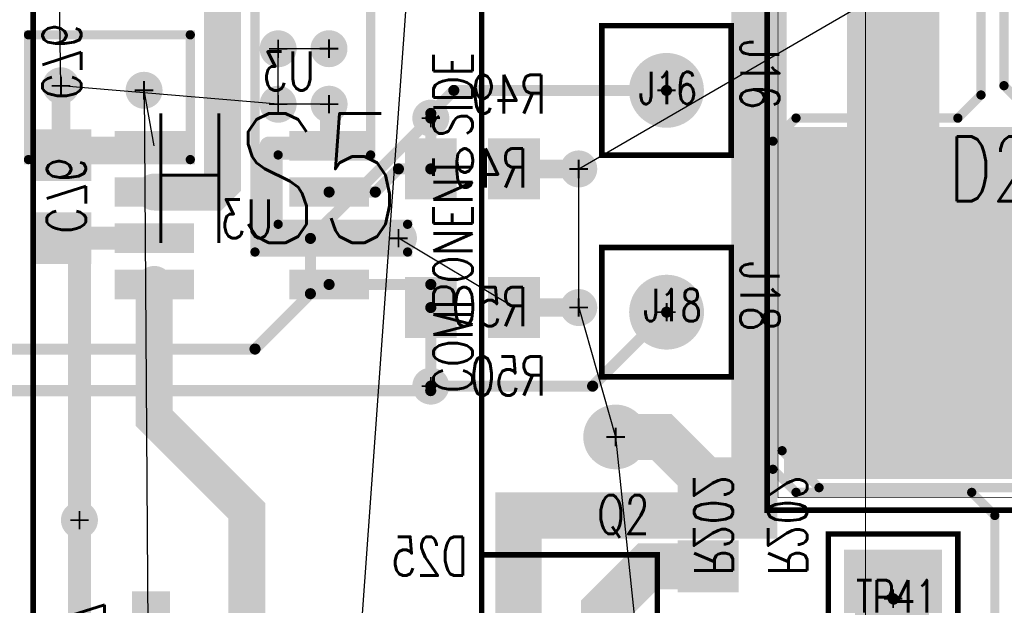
# Model space of a CAD drawing. Extents: x -7.2 to 18.3, y -5.6 to 10.9.
# Tile 77 of 112: x 6.1 to 7.2, y 3.8 to 4.4. Entities that reach past the tile are written whole.
import ezdxf

# ---------------------------------------------------------------- set-up
doc = ezdxf.new("R2010")
doc.units = 0
for name, pattern in [('SIG_107', [2, 1, 1]), ('SIG_108', [2, 1, 1]), ('SIG_14', [2, 1, 1]), ('SIG_16', [2, 1, 1]), ('SIG_19', [2, 1, 1]), ('SIG_198', [2, 1, 1]), ('SIG_20', [2, 1, 1]), ('SIG_200', [2, 1, 1]), ('SIG_21', [2, 1, 1]), ('SIG_7', [2, 1, 1])]:
    doc.linetypes.add(name, pattern=pattern)
for name, color, linetype in [('2D_LINE_02', 112, 'CONTINUOUS'), ('COPPER_01', 1, 'CONTINUOUS'), ('COPPER_04', 5, 'CONTINUOUS'), ('DRIL_NPLTE_THRU_01', 16, 'CONTINUOUS'), ('DRIL_NPLTE_THRU_03', 146, 'CONTINUOUS'), ('DRIL_NPLTE_THRU_04', 176, 'CONTINUOUS'), ('DRIL_PLTE_THRU_01', 16, 'CONTINUOUS'), ('DRIL_PLTE_THRU_03', 146, 'CONTINUOUS'), ('DRIL_PLTE_THRU_04', 176, 'CONTINUOUS'), ('DRIL_SYMBOL', 254, 'CONTINUOUS'), ('LINK_00', 2, 'CONTINUOUS'), ('PADS_BOT', 5, 'CONTINUOUS'), ('PADS_INNER', 1, 'CONTINUOUS'), ('PADS_TOP', 1, 'CONTINUOUS'), ('PADS_XR_131', 3, 'CONTINUOUS'), ('PADS_XR_132', 6, 'CONTINUOUS'), ('PADS_XR_133', 254, 'CONTINUOUS'), ('PART_NAME_123', 255, 'CONTINUOUS'), ('PART_NAME_124', 6, 'CONTINUOUS'), ('PART_NAME_129', 2, 'CONTINUOUS'), ('PART_NAME_130', 106, 'CONTINUOUS'), ('PART_TOP_2DLINE_123', 255, 'CONTINUOUS'), ('PART_TOP_2DLINE_129', 2, 'CONTINUOUS'), ('PART_TOP_TEXT_123', 255, 'CONTINUOUS'), ('TRACE_01', 1, 'CONTINUOUS'), ('TRACE_03', 130, 'CONTINUOUS'), ('TRACE_04', 5, 'CONTINUOUS'), ('VIAPTS', 56, 'CONTINUOUS')]:
    doc.layers.add(name, color=color, linetype=linetype)
doc.styles.add('W0$001', font='simplex', dxfattribs={"width": 0.75})
doc.styles.add('W0$005', font='simplex', dxfattribs={"width": 0.75})
doc.styles.add('W0$006', font='simplex', dxfattribs={"width": 0.75})
doc.styles.add('W0$008', font='simplex', dxfattribs={"width": 0.75})

# ---------------------------------------------------------------- blocks, each defined once
blk = doc.blocks.new('SMOOTH_0$05')
at = {"const_width": 0.025}
blk.add_lwpolyline([(-0.0125, 0, 1), (0.0125, 0, 1)], format="xyb", close=True, dxfattribs=at)
blk = doc.blocks.new('DRAWING_290')
at = {"layer": '2D_LINE_02', "const_width": 0.05}
blk.add_lwpolyline([(4.49, -4.99), (1.44, -4.99), (1.44, -4.595), (1.515, -4.595), (1.515, -4.25), (2.545, -4.25), (2.545, -3.925), (2.8, -3.925), (2.8, -3.325), (2.34, -3.325), (2.34, -2.915), (-0.125, -2.915), (-0.125, 0)], dxfattribs=at)
at = {"layer": '2D_LINE_02'}
for p in [(2.545, -3.925), (2.8, -3.925)]:
    blk.add_blockref('SMOOTH_0$05', p, dxfattribs=at)
blk = doc.blocks.new('SMOOTH_0$01')
at = {"const_width": 0.005}
blk.add_lwpolyline([(-0.0025, 0, 1), (0.0025, 0, 1)], format="xyb", close=True, dxfattribs=at)
blk = doc.blocks.new('COPPER_289')
at = {"layer": 'COPPER_01', "const_width": 0.01}
blk.add_lwpolyline([(0.81, -2.66), (0.81, -2.22), (0.785, -2.195), (0.595, -2.195), (0.57, -2.17), (0.57, -1.815), (0.595, -1.79), (0.77, -1.79), (0.795, -1.765), (0.795, -1.04), (0.615, -0.86), (0.025, -0.86), (0, -0.835), (0, -0.025)], dxfattribs=at)
at = {"layer": 'COPPER_01'}
for p in [(0.795, -1.765), (0.595, -1.79), (0.77, -1.79), (0.57, -1.815), (0.57, -2.17), (0.595, -2.195), (0.785, -2.195), (0.81, -2.22)]:
    blk.add_blockref('SMOOTH_0$01', p, dxfattribs=at)
blk = doc.blocks.new('COPPER_301')
at = {"layer": 'COPPER_04', "const_width": 0.01}
blk.add_lwpolyline([(0, 0), (-0.14, 0), (-0.14, 0.075), (-0.04, 0.075), (-0.04, 0.245), (-0.165, 0.245), (-0.165, -0.03), (0, -0.03)], close=True, dxfattribs=at)
at = {"layer": 'COPPER_04'}
for p in [(-0.165, 0.245), (-0.04, 0.245), (-0.14, 0.075), (-0.04, 0.075), (-0.14, 0), (0, 0), (-0.165, -0.03), (0, -0.03)]:
    blk.add_blockref('SMOOTH_0$01', p, dxfattribs=at)
blk = doc.blocks.new('COPPER_302')
at = {"layer": 'COPPER_04', "const_width": 0.01}
blk.add_lwpolyline([(0.005, -0.01), (-0.17, -0.01), (-0.17, 0.125), (0.005, 0.125)], close=True, dxfattribs=at)
at = {"layer": 'COPPER_04'}
for p in [(-0.17, 0.125), (0.005, 0.125), (-0.17, -0.01), (0.005, -0.01)]:
    blk.add_blockref('SMOOTH_0$01', p, dxfattribs=at)
blk = doc.blocks.new('COPPER_311')
at = {"layer": 'COPPER_04', "const_width": 0.01}
blk.add_lwpolyline([(0, 0.15), (-0.04, 0.19), (-0.475, 0.19), (-0.515, 0.23), (-0.515, 0.65), (-0.555, 0.69), (-0.85, 0.69), (-0.89, 0.65), (-0.89, 0.575), (-0.85, 0.535), (-0.795, 0.535), (-0.755, 0.495), (-0.755, -0.165), (-0.715, -0.205), (-0.04, -0.205), (0, -0.165)], close=True, dxfattribs=at)
at = {"layer": 'COPPER_04'}
for p in [(-0.85, 0.69), (-0.555, 0.69), (-0.89, 0.65), (-0.515, 0.65), (-0.89, 0.575), (-0.85, 0.535), (-0.795, 0.535), (-0.755, 0.495), (-0.515, 0.23), (-0.475, 0.19), (-0.04, 0.19), (0, 0.15), (-0.755, -0.165), (0, -0.165), (-0.715, -0.205), (-0.04, -0.205)]:
    blk.add_blockref('SMOOTH_0$01', p, dxfattribs=at)
blk = doc.blocks.new('DRIL_HOLE_0')
blk.add_lwpolyline([(0, 0, 1), (0, 0, 1)], format="xyb", close=True)
blk = doc.blocks.new('PAD_3')
at = {"const_width": 0.026}
blk.add_lwpolyline([(-0.04, 0), (0.04, 0)], dxfattribs=at)
blk = doc.blocks.new('PAD_1')
blk.add_lwpolyline([(0, 0, 1), (0, 0, 1)], format="xyb", close=True)
blk = doc.blocks.new('PAD_4')
at = {"const_width": 0.032}
blk.add_lwpolyline([(-0.043, 0), (0.043, 0)], dxfattribs=at)
blk = doc.blocks.new('STK_BOT_8')
at = {"layer": 'DRIL_NPLTE_THRU_01'}
blk.add_blockref('DRIL_HOLE_0', (0, 0), dxfattribs=at)
at = {"layer": 'DRIL_NPLTE_THRU_03'}
blk.add_blockref('DRIL_HOLE_0', (0, 0), dxfattribs=at)
at = {"layer": 'DRIL_NPLTE_THRU_04'}
blk.add_blockref('DRIL_HOLE_0', (0, 0), dxfattribs=at)
at = {"layer": 'PADS_BOT'}
blk.add_blockref('PAD_3', (0, 0), dxfattribs=at)
at = {"layer": 'PADS_INNER'}
blk.add_blockref('PAD_1', (0, 0), dxfattribs=at)
at = {"layer": 'PADS_TOP'}
blk.add_blockref('PAD_1', (0, 0), dxfattribs=at)
at = {"layer": 'PADS_XR_131'}
blk.add_blockref('PAD_4', (0, 0), dxfattribs=at)
at = {"layer": 'PADS_XR_133'}
blk.add_blockref('PAD_3', (0, 0), dxfattribs=at)
blk = doc.blocks.new('SYM_BOT_5')
for p in [(-0.095, 0.075), (0.094, 0.075), (-0.095, 0.025), (0.094, 0.025), (-0.095, -0.025), (0.094, -0.025), (-0.095, -0.075), (0.094, -0.075)]:
    blk.add_blockref('STK_BOT_8', p)
blk = doc.blocks.new('PART_BOT_2')
blk.add_blockref('SYM_BOT_5', (0, 0))
at = {"layer": 'PART_NAME_124', "style": 'W0$006', "width": 0.75}
blk.add_text('U3', height=0.042, dxfattribs=at).set_placement((-0.08, 0.135))
at = {"layer": 'PART_NAME_130', "style": 'W0$001', "width": 0.75}
blk.add_text('U3', height=0.042, dxfattribs=at).set_placement((-0.0349, -0.0249))
blk = doc.blocks.new('PAD_11')
at = {"const_width": 0.035}
blk.add_lwpolyline([(-0.0175, 0), (0.0175, 0)], dxfattribs=at)
blk = doc.blocks.new('PAD_12')
at = {"const_width": 0.041}
blk.add_lwpolyline([(-0.0205, 0), (0.0205, 0)], dxfattribs=at)
blk = doc.blocks.new('STK_BOT_9')
at = {"layer": 'DRIL_NPLTE_THRU_01'}
blk.add_blockref('DRIL_HOLE_0', (0, 0), dxfattribs=at)
at = {"layer": 'DRIL_NPLTE_THRU_03'}
blk.add_blockref('DRIL_HOLE_0', (0, 0), dxfattribs=at)
at = {"layer": 'DRIL_NPLTE_THRU_04'}
blk.add_blockref('DRIL_HOLE_0', (0, 0), dxfattribs=at)
at = {"layer": 'PADS_BOT'}
blk.add_blockref('PAD_11', (0, 0), dxfattribs=at)
at = {"layer": 'PADS_INNER'}
blk.add_blockref('PAD_1', (0, 0), dxfattribs=at)
at = {"layer": 'PADS_TOP'}
blk.add_blockref('PAD_1', (0, 0), dxfattribs=at)
at = {"layer": 'PADS_XR_131'}
blk.add_blockref('PAD_12', (0, 0), dxfattribs=at)
at = {"layer": 'PADS_XR_133'}
blk.add_blockref('PAD_11', (0, 0), dxfattribs=at)
blk = doc.blocks.new('SYM_BOT_6')
for p in [(0, 0.05), (-0.0375, -0.0525), (0.0375, -0.0525)]:
    blk.add_blockref('STK_BOT_9', p)
blk = doc.blocks.new('PART_BOT_4')
blk.add_blockref('SYM_BOT_6', (0, 0))
at = {"layer": 'PART_NAME_124', "style": 'W0$006', "width": 0.75}
blk.add_text('D17', height=0.042, dxfattribs=at).set_placement((-0.035, -0.145))
at = {"layer": 'PART_NAME_130', "style": 'W0$001', "width": 0.75}
blk.add_text('D17', height=0.042, rotation=270, dxfattribs=at).set_placement((-0.0199, 0.0299))
blk = doc.blocks.new('SMOOTH_0$006')
at = {"const_width": 0.003}
blk.add_lwpolyline([(-0.0015, 0, 1), (0.0015, 0, 1)], format="xyb", close=True, dxfattribs=at)
blk = doc.blocks.new('SMOOTH_0$001')
at = {"const_width": 0.0005}
blk.add_lwpolyline([(-0.00025, 0, 1), (0.00025, 0, 1)], format="xyb", close=True, dxfattribs=at)
blk = doc.blocks.new('PART_BODY_TOP_331')
at = {"layer": 'PART_TOP_2DLINE_123', "const_width": 0.006}
blk.add_lwpolyline([(0.315, 0.14), (-0.115, 0.14), (-0.115, -0.05), (0.05, -0.05), (0.05, -0.15), (0.15, -0.15), (0.15, -0.05), (0.315, -0.05)], close=True, dxfattribs=at)
at = {"layer": 'PART_TOP_2DLINE_129', "const_width": 0.001}
blk.add_lwpolyline([(0.315, 0.14), (-0.115, 0.14), (-0.115, -0.05), (0.05, -0.05), (0.05, -0.15), (0.15, -0.15), (0.15, -0.05), (0.315, -0.05)], close=True, dxfattribs=at)
at = {"layer": 'PART_TOP_2DLINE_123'}
for p in [(-0.115, 0.14), (0.315, 0.14), (-0.115, -0.05), (0.05, -0.05), (0.15, -0.05), (0.315, -0.05), (0.05, -0.15), (0.15, -0.15)]:
    blk.add_blockref('SMOOTH_0$006', p, dxfattribs=at)
at = {"layer": 'PART_TOP_2DLINE_129'}
for p in [(-0.115, 0.14), (0.315, 0.14), (-0.115, -0.05), (0.05, -0.05), (0.15, -0.05), (0.315, -0.05), (0.05, -0.15), (0.15, -0.15)]:
    blk.add_blockref('SMOOTH_0$001', p, dxfattribs=at)
blk = doc.blocks.new('DRIL_SYMBOL_0$041')
at = {"layer": 'DRIL_SYMBOL', "const_width": 0.002}
for points in [[(0, -0.01), (0, 0.01)], [(-0.01, 0), (0.01, 0)]]:
    blk.add_lwpolyline(points, dxfattribs=at)
blk = doc.blocks.new('DRIL_HOLE_0$041')
at = {"const_width": 0.0205}
blk.add_lwpolyline([(-0.01025, 0, 1), (0.01025, 0, 1)], format="xyb", close=True, dxfattribs=at)
blk.add_blockref('DRIL_SYMBOL_0$041', (0, 0))
blk = doc.blocks.new('PAD_5')
at = {"const_width": 0.035}
blk.add_lwpolyline([(0, -0.0175, 1), (0, 0.0175, 1)], format="xyb", close=True, dxfattribs=at)
blk = doc.blocks.new('PAD_8')
at = {"const_width": 0.07}
blk.add_lwpolyline([(-0.035, 0), (0.035, 0)], dxfattribs=at)
blk = doc.blocks.new('PAD_9')
at = {"const_width": 0.076}
blk.add_lwpolyline([(-0.038, 0), (0.038, 0)], dxfattribs=at)
blk = doc.blocks.new('STK_TOP_7')
at = {"layer": 'DRIL_PLTE_THRU_01'}
blk.add_blockref('DRIL_HOLE_0$041', (0, 0), dxfattribs=at)
at = {"layer": 'DRIL_PLTE_THRU_03'}
blk.add_blockref('DRIL_HOLE_0$041', (0, 0), dxfattribs=at)
at = {"layer": 'DRIL_PLTE_THRU_04'}
blk.add_blockref('DRIL_HOLE_0$041', (0, 0), dxfattribs=at)
at = {"layer": 'PADS_BOT'}
blk.add_blockref('PAD_8', (0, 0), dxfattribs=at)
at = {"layer": 'PADS_INNER'}
blk.add_blockref('PAD_5', (0, 0), dxfattribs=at)
at = {"layer": 'PADS_TOP'}
blk.add_blockref('PAD_8', (0, 0), dxfattribs=at)
at = {"layer": 'PADS_XR_131'}
blk.add_blockref('PAD_9', (0, 0), dxfattribs=at)
at = {"layer": 'PADS_XR_132'}
blk.add_blockref('PAD_9', (0, 0), dxfattribs=at)
blk = doc.blocks.new('PAD_10')
at = {"const_width": 0.038}
blk.add_lwpolyline([(0, -0.019, 1), (0, 0.019, 1)], format="xyb", close=True, dxfattribs=at)
blk = doc.blocks.new('STK_TOP_6')
at = {"layer": 'DRIL_PLTE_THRU_01'}
blk.add_blockref('DRIL_HOLE_0$041', (0, 0), dxfattribs=at)
at = {"layer": 'DRIL_PLTE_THRU_03'}
blk.add_blockref('DRIL_HOLE_0$041', (0, 0), dxfattribs=at)
at = {"layer": 'DRIL_PLTE_THRU_04'}
blk.add_blockref('DRIL_HOLE_0$041', (0, 0), dxfattribs=at)
at = {"layer": 'PADS_BOT'}
blk.add_blockref('PAD_5', (0, 0), dxfattribs=at)
at = {"layer": 'PADS_INNER'}
blk.add_blockref('PAD_5', (0, 0), dxfattribs=at)
at = {"layer": 'PADS_TOP'}
blk.add_blockref('PAD_5', (0, 0), dxfattribs=at)
at = {"layer": 'PADS_XR_131'}
blk.add_blockref('PAD_10', (0, 0), dxfattribs=at)
at = {"layer": 'PADS_XR_132'}
blk.add_blockref('PAD_10', (0, 0), dxfattribs=at)
blk = doc.blocks.new('SYM_TOP_4')
for name, p in [('PART_BODY_TOP_331', (0, 0)), ('STK_TOP_7', (0, 0)), ('STK_TOP_6', (0.2, 0)), ('STK_TOP_6', (0.1, -0.1))]:
    blk.add_blockref(name, p)
blk = doc.blocks.new('PART_TOP_6')
blk.add_blockref('SYM_TOP_4', (0, 0))
at = {"layer": 'PART_NAME_123', "style": 'W0$006', "width": 0.75}
blk.add_text('Q2', height=0.042, rotation=270, dxfattribs=at).set_placement((0.3375, 0.015))
at = {"layer": 'PART_NAME_129', "style": 'W0$001', "width": 0.75}
blk.add_text('Q2', height=0.07, rotation=270, dxfattribs=at).set_placement((0.0776, 0.0851))
blk = doc.blocks.new('PAD_38')
at = {"const_width": 0.05}
blk.add_lwpolyline([(-0.03, 0), (0.03, 0)], dxfattribs=at)
blk = doc.blocks.new('PAD_37')
at = {"const_width": 0.056}
blk.add_lwpolyline([(-0.033, 0), (0.033, 0)], dxfattribs=at)
blk = doc.blocks.new('STK_BOT_10')
at = {"layer": 'DRIL_NPLTE_THRU_01'}
blk.add_blockref('DRIL_HOLE_0', (0, 0), dxfattribs=at)
at = {"layer": 'DRIL_NPLTE_THRU_03'}
blk.add_blockref('DRIL_HOLE_0', (0, 0), dxfattribs=at)
at = {"layer": 'DRIL_NPLTE_THRU_04'}
blk.add_blockref('DRIL_HOLE_0', (0, 0), dxfattribs=at)
at = {"layer": 'PADS_BOT', "rotation": 90}
blk.add_blockref('PAD_38', (0, 0), dxfattribs=at)
at = {"layer": 'PADS_INNER'}
blk.add_blockref('PAD_1', (0, 0), dxfattribs=at)
at = {"layer": 'PADS_TOP'}
blk.add_blockref('PAD_1', (0, 0), dxfattribs=at)
at = {"layer": 'PADS_XR_131', "rotation": 90}
blk.add_blockref('PAD_37', (0, 0), dxfattribs=at)
at = {"layer": 'PADS_XR_133', "rotation": 90}
blk.add_blockref('PAD_38', (0, 0), dxfattribs=at)
blk = doc.blocks.new('SYM_BOT_10')
for p in [(-0.045, 0), (0.045, 0)]:
    blk.add_blockref('STK_BOT_10', p)
blk = doc.blocks.new('PART_BOT_27')
blk.add_blockref('SYM_BOT_10', (0, 0))
at = {"layer": 'PART_NAME_124', "style": 'W0$006', "width": 0.75}
blk.add_text('R49', height=0.042, dxfattribs=at).set_placement((-0.0799, 0.06))
at = {"layer": 'PART_NAME_130', "style": 'W0$001', "width": 0.75}
blk.add_text('R49', height=0.042, dxfattribs=at).set_placement((-0.06, -0.02))
blk = doc.blocks.new('PART_BOT_28')
blk.add_blockref('SYM_BOT_10', (0, 0))
at = {"layer": 'PART_NAME_124', "style": 'W0$006', "width": 0.75}
blk.add_text('R50', height=0.042, dxfattribs=at).set_placement((-0.0799, -0.095))
at = {"layer": 'PART_NAME_130', "style": 'W0$001', "width": 0.75}
blk.add_text('R50', height=0.042, dxfattribs=at).set_placement((-0.06, -0.02))
blk = doc.blocks.new('PART_BODY_TOP_358')
at = {"layer": 'PART_TOP_2DLINE_123', "const_width": 0.006}
blk.add_lwpolyline([(-0.07, -0.07), (-0.07, 0.07), (0.07, 0.07), (0.07, -0.07)], close=True, dxfattribs=at)
at = {"layer": 'PART_TOP_2DLINE_129', "const_width": 0.001}
blk.add_lwpolyline([(-0.07, -0.07), (-0.07, 0.07), (0.07, 0.07), (0.07, -0.07)], close=True, dxfattribs=at)
at = {"layer": 'PART_TOP_2DLINE_123'}
for p in [(-0.07, 0.07), (0.07, 0.07), (-0.07, -0.07), (0.07, -0.07)]:
    blk.add_blockref('SMOOTH_0$006', p, dxfattribs=at)
at = {"layer": 'PART_TOP_2DLINE_129'}
for p in [(-0.07, 0.07), (0.07, 0.07), (-0.07, -0.07), (0.07, -0.07)]:
    blk.add_blockref('SMOOTH_0$001', p, dxfattribs=at)
blk = doc.blocks.new('DRIL_SYMBOL_0$04')
at = {"layer": 'DRIL_SYMBOL', "const_width": 0.002}
for points in [[(0, -0.01), (0, 0.01)], [(-0.01, 0), (0.01, 0)]]:
    blk.add_lwpolyline(points, dxfattribs=at)
blk = doc.blocks.new('DRIL_HOLE_0$04')
at = {"const_width": 0.02}
blk.add_lwpolyline([(-0.01, 0, 1), (0.01, 0, 1)], format="xyb", close=True, dxfattribs=at)
blk.add_blockref('DRIL_SYMBOL_0$04', (0, 0))
blk = doc.blocks.new('PAD_55')
at = {"const_width": 0.0375}
blk.add_lwpolyline([(0, -0.01875, 1), (0, 0.01875, 1)], format="xyb", close=True, dxfattribs=at)
blk = doc.blocks.new('PAD_58')
at = {"const_width": 0.0405}
blk.add_lwpolyline([(0, -0.02025, 1), (0, 0.02025, 1)], format="xyb", close=True, dxfattribs=at)
blk = doc.blocks.new('STK_TOP_36')
at = {"layer": 'DRIL_PLTE_THRU_01'}
blk.add_blockref('DRIL_HOLE_0$04', (0, 0), dxfattribs=at)
at = {"layer": 'DRIL_PLTE_THRU_03'}
blk.add_blockref('DRIL_HOLE_0$04', (0, 0), dxfattribs=at)
at = {"layer": 'DRIL_PLTE_THRU_04'}
blk.add_blockref('DRIL_HOLE_0$04', (0, 0), dxfattribs=at)
at = {"layer": 'PADS_BOT'}
blk.add_blockref('PAD_55', (0, 0), dxfattribs=at)
at = {"layer": 'PADS_INNER'}
blk.add_blockref('PAD_55', (0, 0), dxfattribs=at)
at = {"layer": 'PADS_TOP'}
blk.add_blockref('PAD_55', (0, 0), dxfattribs=at)
at = {"layer": 'PADS_XR_131'}
blk.add_blockref('PAD_58', (0, 0), dxfattribs=at)
at = {"layer": 'PADS_XR_132'}
blk.add_blockref('PAD_58', (0, 0), dxfattribs=at)
blk = doc.blocks.new('SYM_TOP_31')
for name in ['PART_BODY_TOP_358', 'STK_TOP_36']:
    blk.add_blockref(name, (0, 0))
blk = doc.blocks.new('PART_TOP_53')
blk.add_blockref('SYM_TOP_31', (0, 0))
at = {"layer": 'PART_NAME_123', "style": 'W0$006', "width": 0.75}
blk.add_text('J16', height=0.042, dxfattribs=at).set_placement((-0.055, 0.08))
at = {"layer": 'PART_NAME_129', "style": 'W0$001', "width": 0.75}
blk.add_text('J16', height=0.035, rotation=90, dxfattribs=at).set_placement((0.0149, -0.0301))
blk = doc.blocks.new('PART_TOP_54')
blk.add_blockref('SYM_TOP_31', (0, 0))
at = {"layer": 'PART_NAME_123', "style": 'W0$006', "width": 0.75}
blk.add_text('J18', height=0.042, dxfattribs=at).set_placement((-0.055, 0.08))
at = {"layer": 'PART_NAME_129', "style": 'W0$001', "width": 0.75}
blk.add_text('J18', height=0.035, rotation=90, dxfattribs=at).set_placement((0.0099, -0.0251))
blk = doc.blocks.new('PAD_0')
at = {"const_width": 0.04}
blk.add_lwpolyline([(-0.025, 0), (0.025, 0)], dxfattribs=at)
blk = doc.blocks.new('PAD_2')
at = {"const_width": 0.046}
blk.add_lwpolyline([(-0.028, 0), (0.028, 0)], dxfattribs=at)
blk = doc.blocks.new('STK_BOT_11')
at = {"layer": 'DRIL_NPLTE_THRU_01'}
blk.add_blockref('DRIL_HOLE_0', (0, 0), dxfattribs=at)
at = {"layer": 'DRIL_NPLTE_THRU_03'}
blk.add_blockref('DRIL_HOLE_0', (0, 0), dxfattribs=at)
at = {"layer": 'DRIL_NPLTE_THRU_04'}
blk.add_blockref('DRIL_HOLE_0', (0, 0), dxfattribs=at)
at = {"layer": 'PADS_BOT', "rotation": 90}
blk.add_blockref('PAD_0', (0, 0), dxfattribs=at)
at = {"layer": 'PADS_INNER'}
blk.add_blockref('PAD_1', (0, 0), dxfattribs=at)
at = {"layer": 'PADS_TOP'}
blk.add_blockref('PAD_1', (0, 0), dxfattribs=at)
at = {"layer": 'PADS_XR_131', "rotation": 90}
blk.add_blockref('PAD_2', (0, 0), dxfattribs=at)
at = {"layer": 'PADS_XR_133', "rotation": 90}
blk.add_blockref('PAD_0', (0, 0), dxfattribs=at)
blk = doc.blocks.new('SYM_BOT_8')
for p in [(-0.072, 0), (0.072, 0)]:
    blk.add_blockref('STK_BOT_11', p)
blk = doc.blocks.new('PART_BOT_109')
blk.add_blockref('SYM_BOT_8', (0, 0))
at = {"layer": 'PART_NAME_124', "style": 'W0$006', "width": 0.75}
blk.add_text('D25', height=0.042, rotation=180, dxfattribs=at).set_placement((0.0899, -0.075))
at = {"layer": 'PART_NAME_130', "style": 'W0$001', "width": 0.75}
blk.add_text('D25', height=0.042, rotation=180, dxfattribs=at).set_placement((0.0998, 0.0199))
blk = doc.blocks.new('SYM_BOT_7')
for p in [(-0.045, 0), (0.045, 0)]:
    blk.add_blockref('STK_BOT_10', p)
blk = doc.blocks.new('PART_BOT_114')
blk.add_blockref('SYM_BOT_7', (0, 0))
at = {"layer": 'PART_NAME_124', "style": 'W0$006', "width": 0.75}
blk.add_text('C76', height=0.042, rotation=180, dxfattribs=at).set_placement((-0.105, 0.02))
at = {"layer": 'PART_NAME_130', "style": 'W0$001', "width": 0.75}
blk.add_text('C76', height=0.042, rotation=180, dxfattribs=at).set_placement((0.0399, 0.0151))
blk = doc.blocks.new('PART_BOT_340')
blk.add_blockref('SYM_BOT_10', (0, 0))
at = {"layer": 'PART_NAME_124', "style": 'W0$006', "width": 0.75}
blk.add_text('R202', height=0.042, rotation=180, dxfattribs=at).set_placement((0.055, -0.065))
at = {"layer": 'PART_NAME_130', "style": 'W0$001', "width": 0.75}
blk.add_text('R202', height=0.042, rotation=180, dxfattribs=at).set_placement((0.0549, 0.0151))
blk = doc.blocks.new('PART_BODY_TOP_366')
at = {"layer": 'PART_TOP_2DLINE_123', "const_width": 0.006}
blk.add_lwpolyline([(-0.07, -0.07), (-0.07, 0.07), (0.07, 0.07), (0.07, -0.07)], close=True, dxfattribs=at)
at = {"layer": 'PART_TOP_2DLINE_129', "const_width": 0.001}
blk.add_lwpolyline([(-0.07, -0.07), (-0.07, 0.07), (0.07, 0.07), (0.07, -0.07)], close=True, dxfattribs=at)
at = {"layer": 'PART_TOP_2DLINE_123'}
for p in [(-0.07, 0.07), (0.07, 0.07), (-0.07, -0.07), (0.07, -0.07)]:
    blk.add_blockref('SMOOTH_0$006', p, dxfattribs=at)
at = {"layer": 'PART_TOP_2DLINE_129'}
for p in [(-0.07, 0.07), (0.07, 0.07), (-0.07, -0.07), (0.07, -0.07)]:
    blk.add_blockref('SMOOTH_0$001', p, dxfattribs=at)
blk = doc.blocks.new('DRIL_SYMBOL_0$063')
at = {"layer": 'DRIL_SYMBOL', "const_width": 0.002}
for points in [[(0, -0.01), (0, 0.01)], [(-0.01, 0), (0.01, 0)]]:
    blk.add_lwpolyline(points, dxfattribs=at)
blk = doc.blocks.new('DRIL_HOLE_0$063')
at = {"const_width": 0.0315}
blk.add_lwpolyline([(-0.01575, 0, 1), (0.01575, 0, 1)], format="xyb", close=True, dxfattribs=at)
blk.add_blockref('DRIL_SYMBOL_0$063', (0, 0))
blk = doc.blocks.new('PAD_79')
at = {"const_width": 0.1}
blk.add_lwpolyline([(-0.05, 0), (0.05, 0)], dxfattribs=at)
blk = doc.blocks.new('PAD_80')
at = {"const_width": 0.106}
blk.add_lwpolyline([(-0.053, 0), (0.053, 0)], dxfattribs=at)
blk = doc.blocks.new('STK_TOP_47')
at = {"layer": 'DRIL_PLTE_THRU_01'}
blk.add_blockref('DRIL_HOLE_0$063', (0, 0), dxfattribs=at)
at = {"layer": 'DRIL_PLTE_THRU_03'}
blk.add_blockref('DRIL_HOLE_0$063', (0, 0), dxfattribs=at)
at = {"layer": 'DRIL_PLTE_THRU_04'}
blk.add_blockref('DRIL_HOLE_0$063', (0, 0), dxfattribs=at)
at = {"layer": 'PADS_BOT'}
blk.add_blockref('PAD_79', (0, 0), dxfattribs=at)
at = {"layer": 'PADS_INNER'}
blk.add_blockref('PAD_79', (0, 0), dxfattribs=at)
at = {"layer": 'PADS_TOP'}
blk.add_blockref('PAD_79', (0, 0), dxfattribs=at)
at = {"layer": 'PADS_XR_131'}
blk.add_blockref('PAD_80', (0, 0), dxfattribs=at)
at = {"layer": 'PADS_XR_132'}
blk.add_blockref('PAD_80', (0, 0), dxfattribs=at)
blk = doc.blocks.new('SYM_TOP_39')
for name in ['PART_BODY_TOP_366', 'STK_TOP_47']:
    blk.add_blockref(name, (0, 0))
blk = doc.blocks.new('PART_TOP_404')
blk.add_blockref('SYM_TOP_39', (0, 0))
at = {"layer": 'PART_NAME_123', "style": 'W0$005', "width": 0.75}
blk.add_text('TP41', height=0.042, rotation=180, dxfattribs=at).set_placement((0.2001, 0.0599))
at = {"layer": 'PART_NAME_129', "style": 'W0$001', "width": 0.75}
blk.add_text('TP41', height=0.035, rotation=180, dxfattribs=at).set_placement((0.0401, 0.0149))
blk = doc.blocks.new('PART_BODY_TOP_389')
at = {"layer": 'PART_TOP_2DLINE_123', "const_width": 0.006}
blk.add_lwpolyline([(-1, 0.325), (1, 0.325), (1, -0.16), (-1, -0.16)], close=True, dxfattribs=at)
blk.add_lwpolyline([(1, -0.16), (-1, -0.16)], dxfattribs=at)
at = {"layer": 'PART_TOP_2DLINE_129', "const_width": 0.001}
blk.add_lwpolyline([(-1.05, 0.325), (1, 0.325), (1, -0.575), (-1.05, -0.575)], close=True, dxfattribs=at)
blk.add_lwpolyline([(1, -0.16), (-1.05, -0.16)], dxfattribs=at)
at = {"layer": 'PART_TOP_TEXT_123', "style": 'W0$008', "width": 0.75}
blk.add_text('COMPONENT SIDE', height=0.042, dxfattribs=at).set_placement((-0.2, -0.15))
blk = doc.blocks.new('SYM_TOP_62')
blk.add_blockref('PART_BODY_TOP_389', (0, 0))
blk = doc.blocks.new('PART_TOP_432')
blk.add_blockref('SYM_TOP_62', (0, 0))
at = {"layer": 'PART_NAME_129', "style": 'W0$001', "width": 0.75}
blk.add_text('HS5', height=0.14, rotation=270, dxfattribs=at).set_placement((-0.0374, 0.2051))
blk = doc.blocks.new('PART_BODY_TOP_390')
at = {"layer": 'PART_TOP_2DLINE_123', "const_width": 0.006}
blk.add_lwpolyline([(-0.2362, 0.3543), (0.2362, 0.3543), (0.2362, -0.3543), (-0.2362, -0.3543)], close=True, dxfattribs=at)
at = {"layer": 'PART_TOP_2DLINE_129', "const_width": 0.001}
blk.add_lwpolyline([(-0.2255, 0.3407), (-0.2255, -0.3443), (0.2245, -0.3443), (0.2245, 0.3407)], close=True, dxfattribs=at)
at = {"layer": 'PART_TOP_2DLINE_123'}
for p in [(-0.2362, 0.3543), (0.2362, 0.3543), (-0.2362, -0.3543), (0.2362, -0.3543)]:
    blk.add_blockref('SMOOTH_0$006', p, dxfattribs=at)
at = {"layer": 'PART_TOP_2DLINE_129'}
for p in [(-0.2255, 0.3407), (0.2245, 0.3407), (-0.2255, -0.3443), (0.2245, -0.3443)]:
    blk.add_blockref('SMOOTH_0$001', p, dxfattribs=at)
blk = doc.blocks.new('PAD_133')
at = {"const_width": 0.033}
blk.add_lwpolyline([(-0.05, -0.0165), (0.05, -0.0165, 1), (0.05, 0.0165), (-0.05, 0.0165, 1)], format="xyb", close=True, dxfattribs=at)
blk = doc.blocks.new('PAD_134')
at = {"const_width": 0.03}
blk.add_lwpolyline([(-0.05, -0.015), (0.05, -0.015, 1), (0.05, 0.015), (-0.05, 0.015, 1)], format="xyb", close=True, dxfattribs=at)
blk = doc.blocks.new('STK_TOP_76')
at = {"layer": 'DRIL_NPLTE_THRU_01'}
blk.add_blockref('DRIL_HOLE_0', (0, 0), dxfattribs=at)
at = {"layer": 'DRIL_NPLTE_THRU_03'}
blk.add_blockref('DRIL_HOLE_0', (0, 0), dxfattribs=at)
at = {"layer": 'DRIL_NPLTE_THRU_04'}
blk.add_blockref('DRIL_HOLE_0', (0, 0), dxfattribs=at)
at = {"layer": 'PADS_BOT'}
blk.add_blockref('PAD_1', (0, 0), dxfattribs=at)
at = {"layer": 'PADS_INNER'}
blk.add_blockref('PAD_1', (0, 0), dxfattribs=at)
at = {"layer": 'PADS_TOP', "rotation": 90}
blk.add_blockref('PAD_134', (0, 0), dxfattribs=at)
at = {"layer": 'PADS_XR_131', "rotation": 90}
blk.add_blockref('PAD_133', (0, 0), dxfattribs=at)
at = {"layer": 'PADS_XR_133', "rotation": 90}
blk.add_blockref('PAD_134', (0, 0), dxfattribs=at)
blk = doc.blocks.new('PAD_135')
at = {"const_width": 0.381}
blk.add_lwpolyline([(-0.218, 0), (0.218, 0)], dxfattribs=at)
blk = doc.blocks.new('PAD_136')
at = {"const_width": 0.375}
blk.add_lwpolyline([(-0.215, 0), (0.215, 0)], dxfattribs=at)
blk = doc.blocks.new('STK_TOP_77')
at = {"layer": 'DRIL_NPLTE_THRU_01'}
blk.add_blockref('DRIL_HOLE_0', (0, 0), dxfattribs=at)
at = {"layer": 'DRIL_NPLTE_THRU_03'}
blk.add_blockref('DRIL_HOLE_0', (0, 0), dxfattribs=at)
at = {"layer": 'DRIL_NPLTE_THRU_04'}
blk.add_blockref('DRIL_HOLE_0', (0, 0), dxfattribs=at)
at = {"layer": 'PADS_BOT'}
blk.add_blockref('PAD_1', (0, 0), dxfattribs=at)
at = {"layer": 'PADS_INNER'}
blk.add_blockref('PAD_1', (0, 0), dxfattribs=at)
at = {"layer": 'PADS_TOP'}
blk.add_blockref('PAD_136', (0, 0), dxfattribs=at)
at = {"layer": 'PADS_XR_131'}
blk.add_blockref('PAD_135', (0, 0), dxfattribs=at)
at = {"layer": 'PADS_XR_133'}
blk.add_blockref('PAD_136', (0, 0), dxfattribs=at)
blk = doc.blocks.new('SYM_TOP_63')
for name, p in [('PART_BODY_TOP_390', (0, 0)), ('STK_TOP_77', (0, 0.13)), ('STK_TOP_76', (-0.1005, -0.2493)), ('STK_TOP_76', (0.0995, -0.2493))]:
    blk.add_blockref(name, p)
blk = doc.blocks.new('PART_TOP_437')
blk.add_blockref('SYM_TOP_63', (0, 0))
at = {"layer": 'PART_NAME_123', "style": 'W0$005', "width": 0.75}
blk.add_text('D2', height=0.042, rotation=270, dxfattribs=at).set_placement((-0.21, 0.43))
at = {"layer": 'PART_NAME_129', "style": 'W0$001', "width": 0.75}
blk.add_text('D2', height=0.07, rotation=180, dxfattribs=at).set_placement((0.0401, 0.0199))
blk = doc.blocks.new('SMOOTH_0$1')
at = {"const_width": 0.05}
blk.add_lwpolyline([(-0.025, 0, 1), (0.025, 0, 1)], format="xyb", close=True, dxfattribs=at)
blk = doc.blocks.new('SMOOTH_0$02')
at = {"const_width": 0.01}
blk.add_lwpolyline([(-0.005, 0, 1), (0.005, 0, 1)], format="xyb", close=True, dxfattribs=at)
blk = doc.blocks.new('SMOOTH_0$03')
at = {"const_width": 0.015}
blk.add_lwpolyline([(-0.0075, 0, 1), (0.0075, 0, 1)], format="xyb", close=True, dxfattribs=at)
blk = doc.blocks.new('SMOOTH_0$025')
at = {"const_width": 0.0125}
blk.add_lwpolyline([(-0.00625, 0, 1), (0.00625, 0, 1)], format="xyb", close=True, dxfattribs=at)
blk = doc.blocks.new('SMOOTH_0$012')
at = {"const_width": 0.006}
blk.add_lwpolyline([(-0.003, 0, 1), (0.003, 0, 1)], format="xyb", close=True, dxfattribs=at)
blk = doc.blocks.new('SMOOTH_0$04')
at = {"const_width": 0.02}
blk.add_lwpolyline([(-0.01, 0, 1), (0.01, 0, 1)], format="xyb", close=True, dxfattribs=at)
blk = doc.blocks.new('DRIL_SYMBOL_0$018')
at = {"layer": 'DRIL_SYMBOL', "const_width": 0.002}
for points in [[(0, -0.01), (0, 0.01)], [(-0.01, 0), (0.01, 0)]]:
    blk.add_lwpolyline(points, dxfattribs=at)
blk = doc.blocks.new('DRIL_HOLE_0$018')
at = {"const_width": 0.009}
blk.add_lwpolyline([(-0.0045, 0, 1), (0.0045, 0, 1)], format="xyb", close=True, dxfattribs=at)
blk.add_blockref('DRIL_SYMBOL_0$018', (0, 0))
blk = doc.blocks.new('PAD_138')
at = {"const_width": 0.02}
blk.add_lwpolyline([(0, -0.01, 1), (0, 0.01, 1)], format="xyb", close=True, dxfattribs=at)
blk = doc.blocks.new('STK_TOP_4')
at = {"layer": 'DRIL_PLTE_THRU_01'}
blk.add_blockref('DRIL_HOLE_0$018', (0, 0), dxfattribs=at)
at = {"layer": 'DRIL_PLTE_THRU_03'}
blk.add_blockref('DRIL_HOLE_0$018', (0, 0), dxfattribs=at)
at = {"layer": 'DRIL_PLTE_THRU_04'}
blk.add_blockref('DRIL_HOLE_0$018', (0, 0), dxfattribs=at)
at = {"layer": 'PADS_BOT'}
blk.add_blockref('PAD_138', (0, 0), dxfattribs=at)
at = {"layer": 'PADS_INNER'}
blk.add_blockref('PAD_138', (0, 0), dxfattribs=at)
at = {"layer": 'PADS_TOP'}
blk.add_blockref('PAD_138', (0, 0), dxfattribs=at)
blk = doc.blocks.new('SYM_TOP_2')
blk.add_blockref('STK_TOP_4', (0, 0))
blk = doc.blocks.new('DRIL_SYMBOL_0$03')
at = {"layer": 'DRIL_SYMBOL', "const_width": 0.002}
for points in [[(0, -0.01), (0, 0.01)], [(-0.01, 0), (0.01, 0)]]:
    blk.add_lwpolyline(points, dxfattribs=at)
blk = doc.blocks.new('DRIL_HOLE_0$03')
at = {"const_width": 0.015}
blk.add_lwpolyline([(-0.0075, 0, 1), (0.0075, 0, 1)], format="xyb", close=True, dxfattribs=at)
blk.add_blockref('DRIL_SYMBOL_0$03', (0, 0))
blk = doc.blocks.new('PAD_189')
at = {"const_width": 0.0275}
blk.add_lwpolyline([(0, -0.01375, 1), (0, 0.01375, 1)], format="xyb", close=True, dxfattribs=at)
blk = doc.blocks.new('STK_TOP_3')
at = {"layer": 'DRIL_PLTE_THRU_01'}
blk.add_blockref('DRIL_HOLE_0$03', (0, 0), dxfattribs=at)
at = {"layer": 'DRIL_PLTE_THRU_03'}
blk.add_blockref('DRIL_HOLE_0$03', (0, 0), dxfattribs=at)
at = {"layer": 'DRIL_PLTE_THRU_04'}
blk.add_blockref('DRIL_HOLE_0$03', (0, 0), dxfattribs=at)
at = {"layer": 'PADS_BOT'}
blk.add_blockref('PAD_189', (0, 0), dxfattribs=at)
at = {"layer": 'PADS_INNER'}
blk.add_blockref('PAD_5', (0, 0), dxfattribs=at)
at = {"layer": 'PADS_TOP'}
blk.add_blockref('PAD_189', (0, 0), dxfattribs=at)
blk = doc.blocks.new('SYM_TOP_1')
blk.add_blockref('STK_TOP_3', (0, 0))

msp = doc.modelspace()

# ---------------------------------------------------------------- linework, layer by layer
at = {"layer": 'LINK_00', "linetype": 'SIG_16'}
for p, q in [((6.7402, 4.2499), (8.4801, 5.26)), ((6.1802, 4.3399), (6.1752, 4.6349)), ((6.4701, 4.38), (6.4151, 4.3799)), ((6.4151, 4.3199), (6.4151, 4.3799)), ((6.4151, 4.3199), (6.1802, 4.3399)), ((6.2701, 4.335), (6.2752, 3.6299)), ((6.2812, 4.2749), (6.2701, 4.335)), ((6.4702, 4.3199), (6.4151, 4.3199)), ((6.7402, 4.0999), (6.7402, 4.2499)), ((6.6702, 4.0999), (6.5452, 4.1749)), ((6.7402, 4.0999), (6.7801, 3.9599)), ((6.7801, 3.9599), (6.9202, 2.6049))]:
    msp.add_line(p, q, dxfattribs=at)
at = {"layer": 'LINK_00', "linetype": 'SIG_7'}
msp.add_line((6.4752, 3.3324), (6.5802, 4.7999), dxfattribs=at)
at = {"layer": 'TRACE_01', "linetype": 'SIG_14', "const_width": 0.1}
msp.add_lwpolyline([(7.1802, 4.1049), (7.2802, 4.1049), (7.2802, 4.1099), (7.2807, 4.1099), (7.2807, 4.4842)], dxfattribs=at)
at = {"layer": 'TRACE_01', "linetype": 'SIG_21', "const_width": 0.012}
msp.add_lwpolyline([(7.0807, 3.5842), (7.0807, 3.7844), (7.0802, 3.7849)], dxfattribs=at)
at = {"layer": 'TRACE_03', "linetype": 'SIG_198', "const_width": 0.012}
msp.add_lwpolyline([(4.6351, 2.855), (4.6352, 2.985), (4.7152, 3.065), (4.8353, 3.065), (5.8253, 4.055), (6.3901, 4.055), (6.45, 4.1149), (6.45, 4.1747), (6.5802, 4.3049)], dxfattribs=at)
at = {"layer": 'TRACE_03', "linetype": 'SIG_200', "const_width": 0.012}
msp.add_lwpolyline([(4.6851, 2.85), (4.6851, 2.9674), (4.7377, 3.02), (4.8553, 3.02), (5.8453, 4.01), (6.5801, 4.01), (6.5802, 4.0149)], dxfattribs=at)
at = {"layer": 'TRACE_03', "linetype": 'SIG_19', "const_width": 0.025}
msp.add_lwpolyline([(6.5901, 1.385), (6.5901, 2.73), (6.2002, 3.1199), (6.2002, 3.8699)], dxfattribs=at)
at = {"layer": 'TRACE_04', "linetype": 'SIG_20', "const_width": 0.1}
msp.add_lwpolyline([(6.8752, 4.7224), (6.9678, 4.7224), (7.0802, 4.61), (7.0802, 4.235), (7.0851, 4.235), (7.3202, 3.9999), (7.5652, 3.9999), (7.5802, 3.9849)], dxfattribs=at)
at = {"layer": 'TRACE_04', "linetype": 'SIG_108', "const_width": 0.04}
msp.add_lwpolyline([(6.2812, 4.2249), (6.3452, 4.2249), (6.3551, 4.2348), (6.3551, 4.4349)], dxfattribs=at)
at = {"layer": 'TRACE_04', "linetype": 'SIG_16'}
for points, const_width in [([(6.1802, 4.3399), (6.1802, 4.2649)], 0.02), ([(6.4702, 4.2749), (6.4702, 4.3199)], 0.02), ([(6.1802, 4.2649), (6.1902, 4.2749), (6.2812, 4.2749)], 0.02), ([(6.4051, 4.2749), (6.4051, 4.1749), (6.4702, 4.1749)], 0.02), ([(6.4051, 4.2749), (6.4702, 4.2749)], 0.02), ([(6.6702, 4.2499), (6.7402, 4.2499)], 0.02), ([(6.4702, 4.1749), (6.5452, 4.1749)], 0.03), ([(6.6702, 4.0999), (6.7402, 4.0999)], 0.02), ([(6.7801, 3.9599), (6.8301, 3.9599), (6.8801, 3.9099)], 0.05)]:
    msp.add_lwpolyline(points, dxfattribs=dict(at, const_width=const_width))
at = {"layer": 'TRACE_04', "linetype": 'SIG_198', "const_width": 0.012}
for points in [[(6.5802, 4.3049), (6.5802, 4.31), (6.6051, 4.3349), (6.8351, 4.3349)], [(6.5802, 4.3049), (6.5802, 4.2499)], [(6.4702, 4.2249), (6.5202, 4.2249), (6.5452, 4.2499), (6.5802, 4.2499)]]:
    msp.add_lwpolyline(points, dxfattribs=at)
at = {"layer": 'TRACE_04', "linetype": 'SIG_19', "const_width": 0.025}
for points in [[(6.1802, 4.1749), (6.2002, 4.1749), (6.2002, 3.8699)], [(6.1802, 4.1749), (6.2812, 4.1749)]]:
    msp.add_lwpolyline(points, dxfattribs=at)
at = {"layer": 'TRACE_04', "linetype": 'SIG_107', "const_width": 0.04}
msp.add_lwpolyline([(6.2812, 4.1249), (6.2812, 3.9799), (6.3812, 3.8799), (6.3812, 3.7359)], dxfattribs=at)
at = {"layer": 'TRACE_04', "linetype": 'SIG_200', "const_width": 0.012}
for points in [[(6.4702, 4.1249), (6.5802, 4.1249), (6.5802, 4.0999)], [(6.5802, 4.0149), (6.5802, 4.0999)], [(6.5802, 4.0149), (6.7552, 4.0149), (6.8352, 4.0949)]]:
    msp.add_lwpolyline(points, dxfattribs=at)
at = {"layer": 'TRACE_04', "linetype": 'SIG_7', "const_width": 0.05}
msp.add_lwpolyline([(6.7677, 3.7174), (6.7677, 3.7725), (6.8151, 3.8199), (6.8801, 3.8199)], dxfattribs=at)

# ---------------------------------------------------------------- block references
msp.add_blockref('DRAWING_290', (4.1301, 7.8))
at = {"linetype": 'SIG_14'}
msp.add_blockref('COPPER_289', (6.3802, 6.0949), dxfattribs=at)
for name, p, rotation in [('PART_TOP_432', (6.4752, 4.2074), 90), ('PART_TOP_437', (7.1802, 4.2349), 180), ('PART_TOP_53', (6.8351, 4.3349), 270), ('PART_TOP_54', (6.8352, 4.0949), 270), ('PART_TOP_6', (6.7752, 3.5174), 90), ('PART_TOP_404', (7.0802, 3.7849), 180)]:
    msp.add_blockref(name, p, dxfattribs=dict(rotation=rotation))
at = {"linetype": 'SIG_20'}
msp.add_blockref('COPPER_311', (7.7151, 4.11), dxfattribs=at)
at = {"linetype": 'SIG_16'}
for name, p in [('COPPER_301', (6.5551, 4.19)), ('COPPER_302', (6.3151, 4.27))]:
    msp.add_blockref(name, p, dxfattribs=at)
at = {"xscale": -1}
for name, p, rotation in [('PART_BOT_114', (6.1802, 4.2199), -270), ('PART_BOT_340', (6.8801, 3.8649), -270), ('PART_BOT_109', (6.5302, 3.7349), -180), ('PART_BOT_4', (6.3302, 3.7349), -90)]:
    msp.add_blockref(name, p, dxfattribs=dict(at, rotation=rotation))
for name, p in [('PART_BOT_2', (6.3752, 4.1999)), ('PART_BOT_27', (6.6252, 4.2499)), ('PART_BOT_28', (6.6252, 4.0999))]:
    msp.add_blockref(name, p, dxfattribs=at)
at = {"layer": 'TRACE_01'}
for name, p in [('SMOOTH_0$1', (7.1802, 4.1049)), ('SMOOTH_0$012', (7.0802, 3.7849)), ('SMOOTH_0$012', (7.0807, 3.7844))]:
    msp.add_blockref(name, p, dxfattribs=at)
at = {"layer": 'TRACE_03'}
for name, p in [('SMOOTH_0$012', (6.5802, 4.3049)), ('SMOOTH_0$012', (6.45, 4.1747)), ('SMOOTH_0$012', (6.45, 4.1149)), ('SMOOTH_0$012', (6.3901, 4.055)), ('SMOOTH_0$012', (6.5801, 4.01)), ('SMOOTH_0$012', (6.5802, 4.0149)), ('SMOOTH_0$025', (6.2002, 3.8699))]:
    msp.add_blockref(name, p, dxfattribs=at)
at = {"layer": 'TRACE_04'}
for name, p in [('SMOOTH_0$02', (6.1802, 4.3399)), ('SMOOTH_0$012', (6.6051, 4.3349)), ('SMOOTH_0$012', (6.8351, 4.3349)), ('SMOOTH_0$02', (6.4702, 4.3199)), ('SMOOTH_0$012', (6.5802, 4.31)), ('SMOOTH_0$012', (6.5802, 4.3049)), ('SMOOTH_0$012', (6.5802, 4.3049)), ('SMOOTH_0$02', (6.1902, 4.2749)), ('SMOOTH_0$02', (6.2812, 4.2749)), ('SMOOTH_0$02', (6.4051, 4.2749)), ('SMOOTH_0$02', (6.4051, 4.2749)), ('SMOOTH_0$02', (6.4702, 4.2749)), ('SMOOTH_0$02', (6.4702, 4.2749)), ('SMOOTH_0$1', (7.0802, 4.235)), ('SMOOTH_0$1', (7.0851, 4.235)), ('SMOOTH_0$02', (6.1802, 4.2649)), ('SMOOTH_0$02', (6.1802, 4.2649)), ('SMOOTH_0$02', (6.6702, 4.2499)), ('SMOOTH_0$02', (6.7402, 4.2499)), ('SMOOTH_0$04', (6.3551, 4.2348)), ('SMOOTH_0$012', (6.5452, 4.2499)), ('SMOOTH_0$012', (6.5802, 4.2499)), ('SMOOTH_0$012', (6.5802, 4.2499)), ('SMOOTH_0$04', (6.2812, 4.2249)), ('SMOOTH_0$04', (6.3452, 4.2249)), ('SMOOTH_0$012', (6.4702, 4.2249)), ('SMOOTH_0$012', (6.5202, 4.2249)), ('SMOOTH_0$025', (6.1802, 4.1749)), ('SMOOTH_0$025', (6.1802, 4.1749)), ('SMOOTH_0$025', (6.2002, 4.1749)), ('SMOOTH_0$025', (6.2812, 4.1749)), ('SMOOTH_0$02', (6.4051, 4.1749)), ('SMOOTH_0$03', (6.4702, 4.1749)), ('SMOOTH_0$02', (6.4702, 4.1749)), ('SMOOTH_0$03', (6.5452, 4.1749)), ('SMOOTH_0$04', (6.2812, 4.1249)), ('SMOOTH_0$012', (6.4702, 4.1249)), ('SMOOTH_0$012', (6.5802, 4.1249)), ('SMOOTH_0$012', (6.5802, 4.0999)), ('SMOOTH_0$012', (6.5802, 4.0999)), ('SMOOTH_0$02', (6.6702, 4.0999)), ('SMOOTH_0$02', (6.7402, 4.0999)), ('SMOOTH_0$012', (6.8352, 4.0949)), ('SMOOTH_0$012', (6.5802, 4.0149)), ('SMOOTH_0$012', (6.5802, 4.0149)), ('SMOOTH_0$012', (6.7552, 4.0149)), ('SMOOTH_0$04', (6.2812, 3.9799)), ('SMOOTH_0$05', (6.7801, 3.9599)), ('SMOOTH_0$05', (6.8301, 3.9599)), ('SMOOTH_0$05', (6.8801, 3.9099)), ('SMOOTH_0$04', (6.3812, 3.8799)), ('SMOOTH_0$025', (6.2002, 3.8699)), ('SMOOTH_0$05', (6.8151, 3.8199)), ('SMOOTH_0$05', (6.8801, 3.8199)), ('SMOOTH_0$05', (6.7677, 3.7725))]:
    msp.add_blockref(name, p, dxfattribs=at)
at = {"layer": 'VIAPTS', "linetype": 'SIG_16'}
for name, p in [('SYM_TOP_2', (6.4151, 4.3799)), ('SYM_TOP_2', (6.4701, 4.38)), ('SYM_TOP_2', (6.1802, 4.3399)), ('SYM_TOP_2', (6.2701, 4.335)), ('SYM_TOP_2', (6.4151, 4.3199)), ('SYM_TOP_2', (6.4702, 4.3199)), ('SYM_TOP_2', (6.7402, 4.2499)), ('SYM_TOP_2', (6.5452, 4.1749)), ('SYM_TOP_2', (6.7402, 4.0999)), ('SYM_TOP_1', (6.7801, 3.9599))]:
    msp.add_blockref(name, p, dxfattribs=at)
at = {"layer": 'VIAPTS', "linetype": 'SIG_198'}
msp.add_blockref('SYM_TOP_2', (6.5802, 4.3049), dxfattribs=at)
at = {"layer": 'VIAPTS', "linetype": 'SIG_200'}
msp.add_blockref('SYM_TOP_2', (6.5802, 4.0149), dxfattribs=at)
at = {"layer": 'VIAPTS', "linetype": 'SIG_19'}
msp.add_blockref('SYM_TOP_2', (6.2002, 3.8699), dxfattribs=at)

doc.saveas('drawing.dxf')
